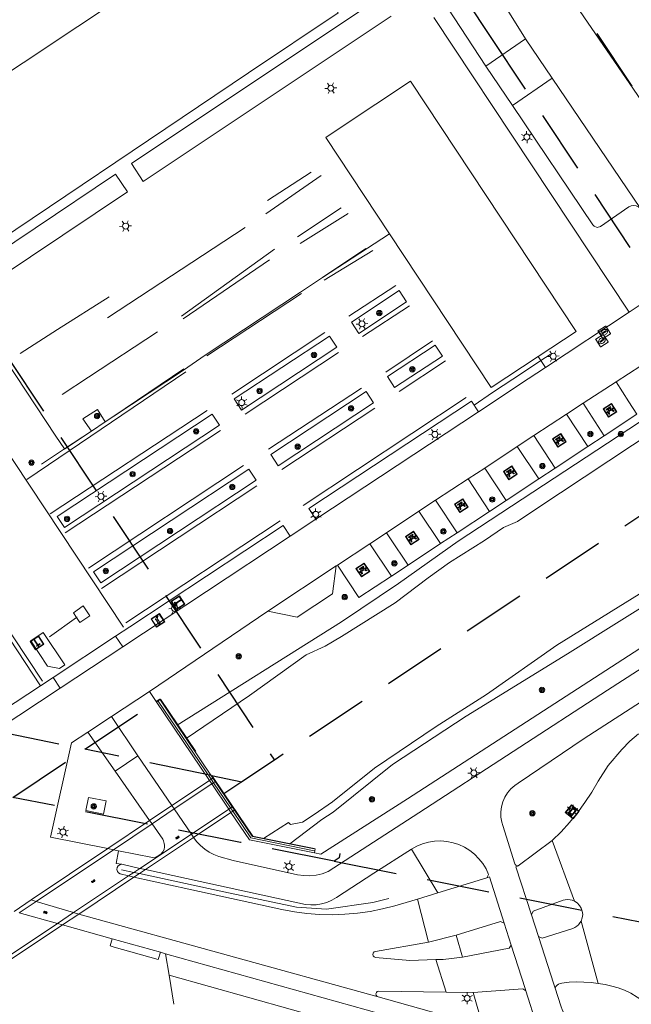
# Model space of a CAD drawing. Header units: metres. Extents: x 89872 to 94585, y 463299 to 469000.
# Tile 253 of 256: x 92396 to 92458, y 464648 to 464747. Entities that reach past the tile are written whole.
import ezdxf

# ---------------------------------------------------------------- set-up
doc = ezdxf.new("R2010")
doc.units = ezdxf.units.M
doc.linetypes.add('HIDDEN', pattern=[9.525, 6.35, -3.175])
doc.layers.get('0').update_dxf_attribs({"linetype": 'CONTINUOUS'})
for name, color, linetype, lineweight in [('B-WE-BV-GELEIDECONSTRUCTIE-G', 251, 'CONTINUOUS', 13), ('B-WE-BV-LEUNING-G', 251, 'CONTINUOUS', 13), ('B-WE-GK-BESCHOEIING_DAMWAND-G', 251, 'CONTINUOUS', 13), ('B-WE-GR-BEPLANTING_CULTUUR-G', 251, 'CONTINUOUS', 13), ('B-WE-GR-BOOM-S', 251, 'CONTINUOUS', 13), ('B-WE-IE-MEUBILAIR_WEGMEUBILAIR_FIETSREK-S', 251, 'CONTINUOUS', 13), ('B-WE-IE-MEUBILAIR_WEGMEUBILAIR_PICKNICKTAFEL-S', 251, 'CONTINUOUS', 13), ('B-WE-IE-MEUBILAIR_WEGMEUBILAIR_SLAGBOOM-S', 251, 'CONTINUOUS', 13), ('B-WE-IE-TERREINAFSCHEIDING-G', 251, 'CONTINUOUS', 13), ('B-WE-IE-TERREINAFSCHEIDING_KUNSTMATIG_HEKWERK-G', 251, 'CONTINUOUS', 13), ('B-WE-KL-ET_LS_OV_LICHTMAST-S', 251, 'CONTINUOUS', 13), ('B-WE-KL-ET_LS_SR_BORD-S', 251, 'CONTINUOUS', 13), ('B-WE-KL-WARMTENET_PUT-S', 251, 'CONTINUOUS', 13), ('B-WE-KW-KUNSTWERK-GV', 251, 'CONTINUOUS', 13), ('B-WE-OG-TOPOGRAFIE_BEBOUWING-GV', 251, 'CONTINUOUS', 13), ('B-WE-OG-TOPOGRAFIE_WATER-GV', 251, 'CONTINUOUS', 13), ('B-WE-RI-HWA_GOOT_LIJNGOOT-G', 251, 'CONTINUOUS', 13), ('B-WE-VH-VERHARDING-GV', 251, 'CONTINUOUS', 13), ('B-WE-VW-PAAL_PRAATPAAL-S', 251, 'CONTINUOUS', 13), ('Percelen', 10, 'HIDDEN', 25), ('S_GBKN_SYMBOOL_GV_GROOT_1', 251, 'CONTINUOUS', 13)]:
    doc.layers.add(name, color=color, linetype=linetype, lineweight=lineweight)

# ---------------------------------------------------------------- blocks, each defined once
blk = doc.blocks.new('Q_LICHTMAST')
for points in [[(-0.26, 0.15), (-0.52, 0.3)], [(0, 0.3), (0, 0.6)], [(0.26, 0.15), (0.52, 0.3)], [(-0.26, -0.15), (-0.52, -0.3)], [(0, -0.3), (0, -0.6)], [(0.26, -0.15), (0.52, -0.3)]]:
    blk.add_lwpolyline(points)
blk.add_circle((0, 0), 0.3)
blk = doc.blocks.new('Q_PRAATPAAL')
blk.add_lwpolyline([(-0.5, 0.5), (0.5, 0.5), (0.5, -0.5), (-0.5, -0.5)], close=True)
for points in [[(-0.442, 0.464), (0.438, 0.464, -0.414214), (0.459, 0.442), (0.459, -0.437, -0.414214), (0.438, -0.459), (-0.442, -0.459, -0.414214), (-0.463, -0.437), (-0.463, 0.442), (-0.463, 0.444), (-0.463, 0.446), (-0.463, 0.448), (-0.462, 0.45), (-0.461, 0.451), (-0.46, 0.453), (-0.459, 0.455), (-0.458, 0.456), (-0.457, 0.457), (-0.456, 0.459), (-0.454, 0.46), (-0.453, 0.461), (-0.451, 0.462), (-0.449, 0.462), (-0.447, 0.463), (-0.446, 0.463), (-0.444, 0.464), (-0.442, 0.464)], [(-0.15, 0.224, 0.426944), (-0.153, 0.165)], [(-0.02, 0.311, 0.07503), (-0.15, 0.224)], [(-0.125, 0.077, 0.511022), (0.026, 0.077)], [(-0.084, 0.1, 0.3284), (-0.001, 0.112)], [(0.213, 0.342, 0.843699), (0.18, 0.394)]]:
    blk.add_lwpolyline(points, format="xyb")
for points in [[(-0.153, 0.165), (-0.084, 0.1)], [(0.026, 0.077), (0.026, -0.373), (-0.125, -0.373), (-0.125, 0.077)], [(0.18, 0.394), (-0.02, 0.311)], [(-0.001, 0.112), (0.213, 0.342)]]:
    blk.add_lwpolyline(points)
blk = doc.blocks.new('Q_STRAATNAAMBORD')
for points in [[(-0.5, 0.5), (0.5, 0.5), (0.5, -0.5), (-0.5, -0.5)], [(-0.369, 0.22), (0.358, 0.22), (0.358, -0.214), (-0.369, -0.214)]]:
    blk.add_lwpolyline(points, close=True)
for points in [[(-0.442, 0.464), (0.438, 0.464, -0.414214), (0.459, 0.442), (0.459, -0.437, -0.414214), (0.438, -0.459), (-0.442, -0.459, -0.414214), (-0.463, -0.437), (-0.463, 0.442), (-0.463, 0.444), (-0.463, 0.446), (-0.463, 0.448), (-0.462, 0.45), (-0.461, 0.451), (-0.46, 0.453), (-0.459, 0.455), (-0.458, 0.456), (-0.457, 0.457), (-0.456, 0.459), (-0.454, 0.46), (-0.453, 0.461), (-0.451, 0.462), (-0.449, 0.462), (-0.447, 0.463), (-0.446, 0.463), (-0.444, 0.464), (-0.442, 0.464)], [(-0.287, 0.16), (0.281, 0.16, -0.414214), (0.303, 0.139), (0.303, -0.134, -0.414214), (0.281, -0.156), (-0.287, -0.156, -0.414214), (-0.308, -0.134), (-0.308, 0.139), (-0.308, 0.14), (-0.308, 0.142), (-0.307, 0.144), (-0.307, 0.146), (-0.306, 0.148), (-0.305, 0.149), (-0.304, 0.151), (-0.303, 0.152), (-0.302, 0.154), (-0.3, 0.155), (-0.299, 0.156), (-0.297, 0.157), (-0.296, 0.158), (-0.294, 0.159), (-0.292, 0.159), (-0.29, 0.16), (-0.288, 0.16), (-0.287, 0.16)]]:
    blk.add_lwpolyline(points, format="xyb")
blk = doc.blocks.new('Q_BOOM')
for radius in [0.27, 0.18, 0.09]:
    blk.add_circle((0, 0), radius)
blk = doc.blocks.new('Q_PICKNICKTAFEL')
blk.add_lwpolyline([(-0.5, 0.5), (0.5, 0.5), (0.5, -0.5), (-0.5, -0.5)], close=True)
blk.add_lwpolyline([(-0.442, 0.464), (0.438, 0.464, -0.414214), (0.459, 0.442), (0.459, -0.437, -0.414214), (0.438, -0.459), (-0.442, -0.459, -0.414214), (-0.463, -0.437), (-0.463, 0.442), (-0.463, 0.444), (-0.463, 0.446), (-0.463, 0.448), (-0.462, 0.45), (-0.461, 0.451), (-0.46, 0.453), (-0.459, 0.455), (-0.458, 0.456), (-0.457, 0.457), (-0.456, 0.459), (-0.454, 0.46), (-0.453, 0.461), (-0.451, 0.462), (-0.449, 0.462), (-0.447, 0.463), (-0.446, 0.463), (-0.444, 0.464), (-0.442, 0.464)], format="xyb")
for points in [[(-0.246, -0.058), (-0.408, -0.058), (-0.408, 0.021)], [(-0.408, 0.021), (-0.214, 0.021)], [(-0.136, 0.213), (-0.267, 0.213), (-0.267, 0.284)], [(-0.267, 0.284), (0.257, 0.284), (0.257, 0.213), (0.127, 0.213)], [(-0.214, 0.021), (-0.136, 0.213)], [(-0.115, 0.021), (-0.035, 0.213)], [(-0.115, 0.021), (0.107, 0.021)], [(0.025, 0.213), (-0.035, 0.213)], [(0.107, 0.021), (0.025, 0.213)], [(0.206, 0.021), (0.127, 0.213)], [(0.206, 0.021), (0.4, 0.021), (0.4, -0.058), (0.239, -0.058)], [(-0.336, -0.28), (-0.246, -0.058)], [(-0.336, -0.28), (-0.24, -0.279)], [(-0.24, -0.279), (-0.148, -0.058)], [(0.141, -0.058), (-0.148, -0.058)], [(0.234, -0.277), (0.141, -0.058)], [(0.234, -0.277), (0.33, -0.277)], [(0.33, -0.277), (0.239, -0.058)]]:
    blk.add_lwpolyline(points)
blk = doc.blocks.new('Q_SLAGBOOM')
blk.add_lwpolyline([(-0.5, 0.5), (0.5, 0.5), (0.5, -0.5), (-0.5, -0.5)], close=True)
blk.add_lwpolyline([(-0.442, 0.464), (0.438, 0.464, -0.414214), (0.459, 0.442), (0.459, -0.437, -0.414214), (0.438, -0.459), (-0.442, -0.459, -0.414214), (-0.463, -0.437), (-0.463, 0.442), (-0.463, 0.444), (-0.463, 0.446), (-0.463, 0.448), (-0.462, 0.45), (-0.461, 0.451), (-0.46, 0.453), (-0.459, 0.455), (-0.458, 0.456), (-0.457, 0.457), (-0.456, 0.459), (-0.454, 0.46), (-0.453, 0.461), (-0.451, 0.462), (-0.449, 0.462), (-0.447, 0.463), (-0.446, 0.463), (-0.444, 0.464), (-0.442, 0.464)], format="xyb")
for points in [[(-0.29, 0.043), (-0.375, 0.043), (-0.375, 0.105)], [(-0.375, 0.105), (-0.29, 0.105)], [(-0.29, 0.105), (-0.29, 0.204)], [(-0.29, 0.204), (-0.226, 0.204), (-0.226, 0.105)], [(-0.226, 0.043), (-0.226, -0.197), (-0.29, -0.197), (-0.29, 0.043)], [(-0.226, 0.105), (0.37, 0.105), (0.37, 0.043), (-0.226, 0.043)]]:
    blk.add_lwpolyline(points)
blk = doc.blocks.new('Q_STADSVERWARMINGSPUT')
for points in [[(-0.44, 0.461), (0.44, 0.461, -0.414214), (0.461, 0.44), (0.461, -0.44, -0.414214), (0.44, -0.461), (-0.44, -0.461, -0.414214), (-0.461, -0.44), (-0.461, 0.44), (-0.461, 0.441), (-0.461, 0.443), (-0.461, 0.445), (-0.46, 0.447), (-0.459, 0.449), (-0.458, 0.45), (-0.457, 0.452), (-0.456, 0.453), (-0.455, 0.455), (-0.454, 0.456), (-0.452, 0.457), (-0.451, 0.458), (-0.449, 0.459), (-0.447, 0.46), (-0.445, 0.46), (-0.444, 0.461), (-0.442, 0.461), (-0.44, 0.461)], [(-0.44, 0.461), (0.44, 0.461, -0.414214), (0.461, 0.44), (0.461, -0.44, -0.414214), (0.44, -0.461), (-0.44, -0.461, -0.414214), (-0.461, -0.44), (-0.461, 0.44), (-0.461, 0.441), (-0.461, 0.443), (-0.461, 0.445), (-0.46, 0.447), (-0.459, 0.449), (-0.458, 0.45), (-0.457, 0.452), (-0.456, 0.453), (-0.455, 0.455), (-0.454, 0.456), (-0.452, 0.457), (-0.451, 0.458), (-0.449, 0.459), (-0.447, 0.46), (-0.445, 0.46), (-0.444, 0.461), (-0.442, 0.461), (-0.44, 0.461)], [(-0.343, 0.102, 0.380426), (-0.274, -0.183)], [(-0.006, 0.264, 0.240218), (-0.343, 0.102)], [(-0.192, 0.042, 0.853344), (-0.192, -0.035)], [(0.187, 0.042, -0.849746), (0.187, -0.035), (-0.192, -0.035, -0.853344), (-0.192, 0.042), (0.187, 0.042)], [(0.333, 0.108, 0.240191), (-0.006, 0.264)], [(0.187, -0.035, 0.849746), (0.187, 0.042)], [(0.269, -0.178, 0.380426), (0.333, 0.108)], [(-0.274, -0.183, 0.148452), (0.014, -0.26)], [(0.014, -0.26, 0.131742), (0.269, -0.178)]]:
    blk.add_lwpolyline(points, format="xyb")
blk.add_lwpolyline([(-0.006, 0.264, 0.240218), (-0.343, 0.102, 0.380426), (-0.274, -0.183, 0.148452), (0.014, -0.26, 0.131742), (0.269, -0.178, 0.380426), (0.333, 0.108, 0.240191)], format="xyb", close=True)
for points in [[(-0.192, 0.042), (0.187, 0.042)], [(0.187, -0.035), (-0.192, -0.035)]]:
    blk.add_lwpolyline(points)
blk = doc.blocks.new('S_GBKN_SYMBOOL_GV_GROOT')
for points in [[(-0.1875, 0.03125), (-0.09375, 0.09375)], [(-0.1875, -0.0625), (0.0625, 0.09375)], [(-0.1875, 0.09375), (0.125, -0.09375)], [(-0.1875, 0), (-0.03125, -0.09375)], [(-0.125, -0.09375), (0.1875, 0.09375)], [(-0.0625, 0.09375), (0.1875, -0.0625)], [(0.03125, -0.09375), (0.1875, 0)], [(0.09375, 0.09375), (0.1875, 0.03125)]]:
    blk.add_lwpolyline(points)

msp = doc.modelspace()

# ---------------------------------------------------------------- linework, layer by layer
at = {"layer": 'B-WE-BV-GELEIDECONSTRUCTIE-G'}
msp.add_line((92423.204, 464666.256), (92420.686, 464664.652), dxfattribs=at)
at = {"layer": 'B-WE-BV-LEUNING-G'}
for p, q in [((92410.12, 464678.453), (92415.419, 464670.617)), ((92415.419, 464670.617), (92415.419, 464670.617)), ((92415.419, 464670.617), (92415.655, 464670.267)), ((92415.655, 464670.267), (92417.369, 464667.733)), ((92417.369, 464667.733), (92417.599, 464667.393)), ((92417.599, 464667.393), (92417.599, 464667.393)), ((92406.412, 464661.529), (92407.663, 464661.259)), ((92407.663, 464661.259), (92408.217, 464661.139))]:
    msp.add_line(p, q, dxfattribs=at)
for points in [[(92417.599, 464667.393), (92419.411, 464664.714), (92425.771, 464663.432)], [(92408.217, 464661.139), (92416.715, 464659.304), (92424.008, 464657.75), (92427.016, 464657.557), (92431.694, 464658.232), (92433.279, 464658.638)]]:
    msp.add_lwpolyline(points, dxfattribs=at)
at = {"layer": 'B-WE-GK-BESCHOEIING_DAMWAND-G'}
msp.add_lwpolyline([(92425.778, 464667.087), (92424.61, 464666.287), (92423.391, 464666.053), (92423.204, 464666.256)], dxfattribs=at)
at = {"layer": 'B-WE-GR-BEPLANTING_CULTUUR-G'}
for p, q in [((92425.947, 464696.724), (92442.293, 464707.527)), ((92406.549, 464683.903), (92423.372, 464695.022)), ((92405.828, 464684.985), (92406.549, 464683.903))]:
    msp.add_line(p, q, dxfattribs=at)
for points in [[(92435.056, 464718.578), (92434.318, 464719.696), (92429.535, 464716.517)], [(92429.535, 464716.517), (92430.276, 464715.401), (92435.056, 464718.578)], [(92428.056, 464714.012), (92427.319, 464715.131), (92417.736, 464708.818)], [(92417.736, 464708.818), (92418.473, 464707.699), (92428.056, 464714.012)], [(92438.677, 464713.101), (92437.938, 464714.219), (92433.14, 464711.081)], [(92433.14, 464711.081), (92433.874, 464709.96), (92438.677, 464713.101)], [(92431.76, 464708.437), (92431.021, 464709.554), (92421.44, 464703.22)], [(92442.293, 464707.527), (92441.584, 464708.601), (92425.235, 464697.803), (92425.947, 464696.724)], [(92421.44, 464703.22), (92422.179, 464702.102), (92431.76, 464708.437)], [(92416.28, 464706.18), (92415.542, 464707.298), (92399.949, 464697.012)], [(92399.949, 464697.012), (92400.687, 464695.894), (92416.28, 464706.18)], [(92419.942, 464700.65), (92419.203, 464701.768), (92403.615, 464691.461)], [(92403.615, 464691.461), (92404.353, 464690.343), (92419.942, 464700.65)], [(92423.372, 464695.022), (92422.659, 464696.102), (92407.265, 464685.934), (92405.828, 464684.985)]]:
    msp.add_lwpolyline(points, dxfattribs=at)
at = {"layer": 'B-WE-IE-MEUBILAIR_WEGMEUBILAIR_FIETSREK-S'}
for p, q in [((92421.093, 464728.729), (92425.478, 464731.605)), ((92420.941, 464727.391), (92426.473, 464731.271)), ((92424.097, 464725.082), (92428.509, 464728.011)), ((92424.369, 464724.431), (92429.21, 464727.453)), ((92418.838, 464726.025), (92405.013, 464716.963)), ((92421.81, 464723.847), (92412.439, 464717.12)), ((92426.608, 464721.011), (92430.981, 464723.928)), ((92426.802, 464720.733), (92431.672, 464723.717)), ((92412.631, 464716.86), (92421.307, 464722.797)), ((92429.275, 464717.11), (92433.975, 464720.191)), ((92405.166, 464719.07), (92399.987, 464715.772)), ((92415.004, 464713.134), (92424.498, 464719.411)), ((92430.63, 464715.073), (92435.362, 464718.154)), ((92399.987, 464715.772), (92396.24, 464713.386)), ((92410.023, 464715.562), (92403.099, 464711.005)), ((92426.855, 464715.472), (92417.506, 464709.298)), ((92432.987, 464711.494), (92437.665, 464714.662)), ((92428.234, 464713.493), (92418.858, 464707.281)), ((92434.331, 464709.57), (92438.999, 464712.641)), ((92405.65, 464707.098), (92412.682, 464711.831)), ((92412.887, 464711.527), (92396.917, 464700.725)), ((92403.099, 464711.005), (92400.444, 464709.258)), ((92421.192, 464703.761), (92430.547, 464709.907)), ((92441.06, 464708.957), (92424.686, 464698.118)), ((92415.02, 464707.666), (92399.249, 464697.268)), ((92422.532, 464701.74), (92431.87, 464707.895)), ((92404.785, 464706.516), (92405.65, 464707.098)), ((92400.761, 464695.365), (92416.371, 464705.656)), ((92400.682, 464703.786), (92403.39, 464705.585)), ((92398.368, 464702.248), (92400.682, 464703.786)), ((92403.103, 464691.826), (92418.686, 464702.139)), ((92404.421, 464689.785), (92420.014, 464700.088)), ((92406.861, 464686.32), (92422.36, 464696.577))]:
    msp.add_line(p, q, dxfattribs=at)
at = {"layer": 'B-WE-IE-TERREINAFSCHEIDING-G'}
for p, q in [((92454.943, 464705.118), (92452.813, 464708.382)), ((92453.283, 464704.039), (92451.136, 464707.288)), ((92450.011, 464701.86), (92447.871, 464705.137)), ((92454.943, 464705.118), (92453.283, 464704.039)), ((92448.349, 464700.778), (92446.189, 464704.024)), ((92453.283, 464704.039), (92450.011, 464701.86)), ((92445.079, 464698.607), (92442.926, 464701.873)), ((92450.011, 464701.86), (92448.349, 464700.778)), ((92443.41, 464697.511), (92441.252, 464700.774)), ((92448.349, 464700.778), (92445.079, 464698.607)), ((92440.141, 464695.356), (92437.984, 464698.633)), ((92445.079, 464698.607), (92443.41, 464697.511)), ((92438.472, 464694.285), (92436.316, 464697.529)), ((92443.41, 464697.511), (92440.141, 464695.356)), ((92440.141, 464695.356), (92438.472, 464694.285)), ((92433.56, 464691), (92431.384, 464694.267)), ((92438.472, 464694.285), (92435.217, 464692.113)), ((92435.217, 464692.113), (92433.56, 464691))]:
    msp.add_line(p, q, dxfattribs=at)
for points in [[(92456.15, 464710.527), (92457.426, 464708.527), (92458.23, 464707.266), (92454.943, 464705.118)], [(92435.217, 464692.113), (92433.382, 464694.863), (92433.055, 464695.353)], [(92433.56, 464691), (92430.277, 464688.856), (92428.116, 464692.113)]]:
    msp.add_lwpolyline(points, dxfattribs=at)
at = {"layer": 'B-WE-IE-TERREINAFSCHEIDING_KUNSTMATIG_HEKWERK-G'}
for p, q in [((92448.575, 464712.664), (92449.488, 464713.269)), ((92401.908, 464686.849), (92399.165, 464684.921)), ((92401.952, 464686.88), (92401.908, 464686.849))]:
    msp.add_line(p, q, dxfattribs=at)
msp.add_lwpolyline([(92441.864, 464708.177), (92443.696, 464709.443), (92446.821, 464711.5), (92448.575, 464712.664)], dxfattribs=at)
at = {"layer": 'B-WE-KW-KUNSTWERK-GV'}
for p, q in [((92409.919, 464678.408), (92415.249, 464670.503)), ((92412.92, 464674.712), (92412.02, 464676.05)), ((92415.592, 464670.734), (92412.92, 464674.712)), ((92415.249, 464670.503), (92411.476, 464667.972)), ((92411.712, 464667.628), (92415.485, 464670.153)), ((92415.419, 464670.617), (92415.249, 464670.503)), ((92415.592, 464670.734), (92415.419, 464670.617)), ((92415.485, 464670.153), (92415.655, 464670.267)), ((92415.828, 464670.383), (92415.592, 464670.734)), ((92415.655, 464670.267), (92415.828, 464670.383)), ((92417.542, 464667.848), (92415.828, 464670.383)), ((92411.476, 464667.972), (92409.247, 464666.477)), ((92409.485, 464666.137), (92411.712, 464667.628)), ((92417.195, 464667.616), (92413.439, 464665.111)), ((92413.67, 464664.774), (92417.424, 464667.276)), ((92417.369, 464667.733), (92417.195, 464667.616)), ((92417.542, 464667.848), (92417.369, 464667.733)), ((92417.424, 464667.276), (92417.599, 464667.393)), ((92417.424, 464667.276), (92419.27, 464664.538)), ((92417.772, 464667.508), (92417.542, 464667.848)), ((92417.599, 464667.393), (92417.772, 464667.508)), ((92419.538, 464664.88), (92417.772, 464667.508)), ((92409.247, 464666.477), (92405.036, 464663.652)), ((92405.603, 464663.538), (92409.485, 464666.137)), ((92413.439, 464665.111), (92408.269, 464661.663)), ((92408.819, 464661.541), (92413.67, 464664.774)), ((92419.27, 464664.538), (92425.8, 464663.222)), ((92420.686, 464664.652), (92419.538, 464664.88)), ((92423.347, 464664.125), (92420.686, 464664.652)), ((92405.036, 464663.652), (92397.334, 464658.485)), ((92397.834, 464658.337), (92405.603, 464663.538)), ((92407.663, 464661.259), (92407.13, 464660.904)), ((92408.269, 464661.663), (92407.663, 464661.259)), ((92407.672, 464660.776), (92408.217, 464661.139)), ((92408.217, 464661.139), (92408.819, 464661.541)), ((92407.13, 464660.904), (92401.61, 464657.222)), ((92402.115, 464657.073), (92407.672, 464660.776)), ((92397.334, 464658.485), (92395.622, 464657.336)), ((92396.129, 464657.195), (92397.834, 464658.337)), ((92401.61, 464657.222), (92399.972, 464656.129)), ((92400.485, 464655.987), (92402.115, 464657.073)), ((92399.972, 464656.129), (92392.574, 464651.195)), ((92392.796, 464650.862), (92400.485, 464655.987))]:
    msp.add_line(p, q, dxfattribs=at)
for points in [[(92412.02, 464676.05), (92410.275, 464678.648), (92409.919, 464678.408)], [(92425.8, 464663.222), (92425.895, 464663.62), (92423.347, 464664.125)]]:
    msp.add_lwpolyline(points, dxfattribs=at)
at = {"layer": 'B-WE-OG-TOPOGRAFIE_BEBOUWING-GV'}
for points in [[(92389.112, 464721.342), (92419.19, 464741.559), (92428.204, 464747.578), (92398.972, 464791.331)], [(92399.591, 464761.81), (92369.988, 464747.053), (92380.105, 464731.696), (92407.536, 464749.899)], [(92448.293, 464713.07), (92452.113, 464715.601), (92435.46, 464740.736), (92431.984, 464738.433), (92429.894, 464737.048), (92426.946, 464735.078), (92433.359, 464725.393)], [(92433.359, 464725.393), (92443.586, 464709.949), (92448.293, 464713.07)]]:
    msp.add_lwpolyline(points, dxfattribs=at)
at = {"layer": 'B-WE-OG-TOPOGRAFIE_WATER-GV'}
for points in [[(92482.13, 464709.76), (92480.282, 464706.184), (92479.558, 464704.018), (92477.581, 464701.477), (92467.554, 464695.15), (92460.823, 464690.68), (92450.189, 464684.086), (92443.105, 464679.12), (92438.051, 464675.896), (92431.832, 464671.732), (92427.636, 464668.36), (92425.778, 464667.087)], [(92461.687, 464708.589), (92440.248, 464694.512), (92434.273, 464690.268), (92428.542, 464686.427), (92412.02, 464676.05)], [(92423.347, 464664.125), (92426.551, 464666.575), (92427.686, 464667.311), (92433.651, 464672.08), (92441.057, 464676.964), (92451.245, 464683.197), (92461.624, 464689.711), (92468.234, 464694.343), (92476.856, 464699.801), (92482.182, 464703.589), (92484.9, 464707.991)], [(92412.92, 464674.712), (92419.269, 464679.014), (92424.974, 464683.111), (92426.905, 464683.978), (92428.539, 464684.94), (92433.918, 464688.338), (92437.231, 464690.856), (92439.393, 464692.369), (92442.907, 464694.589), (92444.826, 464695.887), (92446.23, 464696.501), (92448.177, 464697.812), (92460.165, 464705.734), (92461.342, 464706.525)]]:
    msp.add_lwpolyline(points, dxfattribs=at)
at = {"layer": 'B-WE-RI-HWA_GOOT_LIJNGOOT-G'}
for p, q in [((92406.613, 464685.88), (92389.181, 464712.195)), ((92398.464, 464680.467), (92381.005, 464706.746))]:
    msp.add_line(p, q, dxfattribs=at)
at = {"layer": 'B-WE-VH-VERHARDING-GV'}
for p, q in [((92443.05, 464742.241), (92439.224, 464748.07)), ((92437.815, 464747.124), (92457.446, 464717.542)), ((92443.05, 464742.241), (92447.034, 464744.985)), ((92447.034, 464744.985), (92449.704, 464741.015)), ((92445.723, 464738.272), (92443.05, 464742.241)), ((92445.723, 464738.272), (92449.704, 464741.015)), ((92449.704, 464741.015), (92458.588, 464727.931)), ((92390.766, 464718.726), (92407.018, 464729.602)), ((92426.608, 464721.011), (92433.359, 464725.393)), ((92449.033, 464711.982), (92457.446, 464717.542)), ((92466.01, 464716.984), (92456.15, 464710.527)), ((92448.293, 464713.07), (92448.575, 464712.664)), ((92448.575, 464712.664), (92449.033, 464711.982)), ((92456.15, 464710.527), (92452.813, 464708.382)), ((92452.813, 464708.382), (92451.136, 464707.288)), ((92405.655, 464707.09), (92404.785, 464706.516)), ((92451.136, 464707.288), (92447.871, 464705.137)), ((92403.39, 464705.585), (92404.785, 464706.516)), ((92447.871, 464705.137), (92446.189, 464704.024)), ((92446.189, 464704.024), (92442.926, 464701.873)), ((92442.926, 464701.873), (92441.252, 464700.774)), ((92441.252, 464700.774), (92437.984, 464698.633)), ((92437.984, 464698.633), (92436.316, 464697.529)), ((92423.372, 464695.022), (92425.947, 464696.724)), ((92436.316, 464697.529), (92433.055, 464695.353)), ((92433.055, 464695.353), (92431.384, 464694.267)), ((92431.384, 464694.267), (92428.116, 464692.113)), ((92421.118, 464687.501), (92428.008, 464692.035)), ((92428.116, 464692.113), (92428.008, 464692.035)), ((92401.579, 464687.339), (92401.908, 464686.849)), ((92401.908, 464686.849), (92402.24, 464686.354)), ((92421.118, 464687.501), (92409.231, 464679.443)), ((92399.535, 464680.829), (92405.828, 464684.985)), ((92397.3, 464684.516), (92398.983, 464681.981)), ((92406.549, 464683.903), (92400.238, 464679.765)), ((92399.535, 464680.829), (92398.277, 464679.998)), ((92400.238, 464679.765), (92399.535, 464680.829)), ((92385.1, 464669.742), (92400.238, 464679.765)), ((92405.402, 464676.912), (92409.231, 464679.443)), ((92409.231, 464679.443), (92409.919, 464678.408)), ((92403.023, 464675.34), (92405.402, 464676.912)), ((92408.046, 464672.971), (92405.402, 464676.912)), ((92405.782, 464671.437), (92403.023, 464675.34)), ((92408.046, 464672.971), (92405.782, 464671.437)), ((92411.476, 464667.972), (92408.046, 464672.971)), ((92409.247, 464666.477), (92405.782, 464671.437)), ((92415.249, 464670.503), (92415.485, 464670.153)), ((92415.485, 464670.153), (92417.195, 464667.616)), ((92411.712, 464667.628), (92411.476, 464667.972)), ((92413.439, 464665.111), (92411.712, 464667.628)), ((92417.195, 464667.616), (92417.424, 464667.276)), ((92409.485, 464666.137), (92409.247, 464666.477)), ((92413.67, 464664.774), (92413.439, 464665.111)), ((92405.036, 464663.652), (92399.268, 464664.809)), ((92449.697, 464664.444), (92446.301, 464661.922)), ((92449.697, 464664.444), (92451.945, 464658.368)), ((92405.036, 464663.652), (92405.603, 464663.538)), ((92405.603, 464663.538), (92406.131, 464663.432)), ((92435.56, 464663.599), (92438.223, 464659.207)), ((92406.441, 464662.068), (92408.269, 464661.663)), ((92408.269, 464661.663), (92408.819, 464661.541)), ((92446.059, 464661.828), (92446.301, 464661.922)), ((92447.614, 464657.006), (92446.059, 464661.828)), ((92407.672, 464660.776), (92407.13, 464660.904)), ((92438.223, 464659.207), (92443.132, 464660.694)), ((92443.132, 464660.694), (92443.4, 464660.798)), ((92443.4, 464660.798), (92444.866, 464656.147)), ((92438.223, 464659.207), (92436.155, 464658.581)), ((92397.834, 464658.337), (92397.334, 464658.485)), ((92401.61, 464657.222), (92397.834, 464658.337)), ((92437.277, 464654.26), (92436.155, 464658.581)), ((92396.129, 464657.195), (92399.972, 464656.129)), ((92402.115, 464657.073), (92401.61, 464657.222)), ((92432.204, 464648.755), (92402.115, 464657.073)), ((92448.329, 464654.832), (92447.614, 464657.006)), ((92452.618, 464656.373), (92454.341, 464650.083)), ((92399.972, 464656.129), (92400.485, 464655.987)), ((92400.485, 464655.987), (92405.482, 464654.6)), ((92444.866, 464656.147), (92445.577, 464653.952)), ((92405.482, 464654.6), (92410.324, 464653.231)), ((92437.277, 464654.26), (92440.07, 464654.941)), ((92440.07, 464654.941), (92440.697, 464652.756)), ((92449.878, 464650.019), (92448.329, 464654.832)), ((92410.324, 464653.231), (92410.843, 464653.087)), ((92445.577, 464653.952), (92446.992, 464649.58)), ((92411.204, 464650.946), (92410.843, 464653.087)), ((92439.04, 464649.243), (92437.996, 464652.499)), ((92411.204, 464650.946), (92411.682, 464648.007)), ((92446.992, 464649.58), (92447.068, 464649.344)), ((92450.004, 464649.629), (92449.878, 464650.019)), ((92442.723, 464645.821), (92432.204, 464648.755)), ((92439.04, 464649.243), (92441.763, 464649.208)), ((92441.763, 464649.208), (92442.723, 464645.821))]:
    msp.add_line(p, q, dxfattribs=at)
for points in [[(92396.987, 464831.208), (92450.977, 464750), (92463.245, 464732.129)], [(92432.932, 464766.504), (92443.909, 464750), (92447.034, 464744.985)], [(92432.293, 464749.071), (92407.417, 464732.445), (92408.612, 464730.663), (92433.51, 464747.242)], [(92458.588, 464727.931), (92458.397, 464728.107), (92458.163, 464728.218), (92457.907, 464728.256), (92457.651, 464728.218), (92457.417, 464728.105), (92454.569, 464726.128), (92454.234, 464726.045), (92453.913, 464726.17), (92453.794, 464726.298), (92445.723, 464738.272)], [(92407.018, 464729.602), (92405.827, 464731.379), (92389.627, 464720.527)], [(92457.446, 464717.542), (92459.549, 464718.932), (92460.461, 464719.759), (92461.098, 464720.812), (92461.407, 464722.004), (92461.363, 464723.234), (92460.969, 464724.4)], [(92405.655, 464707.09), (92412.638, 464711.699), (92414.835, 464713.205), (92424.398, 464719.533), (92426.608, 464721.011)], [(92400.682, 464703.786), (92399.831, 464705.068), (92390.766, 464718.726)], [(92442.293, 464707.527), (92447.278, 464710.822), (92449.033, 464711.982)], [(92404.785, 464706.516), (92404.001, 464707.766), (92402.529, 464706.826), (92403.39, 464705.585)], [(92403.39, 464705.585), (92400.686, 464703.78), (92400.682, 464703.786)], [(92425.8, 464663.222), (92426.468, 464663.089), (92435.177, 464668.662), (92480.734, 464698.103)], [(92481.578, 464696.487), (92455.255, 464679.546), (92436.311, 464667.242), (92427.186, 464661.349), (92426.597, 464661.129), (92425.985, 464660.985), (92425.359, 464660.918), (92424.73, 464660.93), (92424.108, 464661.021), (92417.634, 464662.444), (92416.213, 464662.837), (92415.71, 464663.038), (92415.231, 464663.292), (92414.782, 464663.597), (92414.369, 464663.948), (92413.997, 464664.342), (92413.67, 464664.774)], [(92398.277, 464679.998), (92388.292, 464695.117), (92384.553, 464692.575)], [(92398.277, 464679.998), (92394.473, 464677.486), (92384.553, 464692.575)], [(92428.008, 464692.035), (92427.613, 464689.252), (92424.068, 464686.904), (92421.118, 464687.501)], [(92446.301, 464661.922), (92446.216, 464661.918), (92446.133, 464661.939), (92446.06, 464661.983), (92446.002, 464662.045), (92445.964, 464662.122), (92444.752, 464665.965), (92444.646, 464666.302), (92444.553, 464666.809), (92444.536, 464667.324), (92444.596, 464667.836), (92444.73, 464668.333), (92444.937, 464668.806), (92445.211, 464669.242), (92445.546, 464669.634), (92445.936, 464669.971), (92446.271, 464670.22), (92452.905, 464674.71), (92472.543, 464687.362), (92477.426, 464690.37)], [(92402.24, 464686.354), (92403.252, 464687.016), (92402.576, 464688.016), (92401.579, 464687.339)], [(92398.983, 464681.981), (92400.19, 464681.739), (92400.711, 464682.097), (92398.539, 464685.349), (92397.3, 464684.516)], [(92399.268, 464664.809), (92401.382, 464674.256), (92403.023, 464675.34)], [(92458.383, 464675.177), (92457.519, 464674.425), (92456.707, 464673.617), (92455.317, 464671.984), (92454.317, 464670.414), (92453.685, 464669.32), (92452.994, 464668.262), (92452.248, 464667.242), (92451.448, 464666.264), (92450.597, 464665.331), (92449.697, 464664.444)], [(92402.836, 464667.477), (92404.6, 464667.116), (92404.863, 464668.429), (92403.108, 464668.783), (92402.836, 464667.477)], [(92406.131, 464663.432), (92409.549, 464662.746), (92409.844, 464662.796), (92410.12, 464662.911), (92410.363, 464663.085), (92410.562, 464663.309), (92410.705, 464663.571), (92410.745, 464663.838), (92410.737, 464663.992), (92410.715, 464664.145), (92410.68, 464664.295), (92410.631, 464664.441), (92410.57, 464664.583), (92409.485, 464666.137)], [(92435.56, 464663.599), (92436.104, 464663.899), (92436.679, 464664.134), (92437.278, 464664.299), (92437.892, 464664.394), (92438.513, 464664.416), (92439.132, 464664.364), (92439.741, 464664.241), (92440.331, 464664.048), (92440.895, 464663.786), (92441.424, 464663.46), (92441.911, 464663.075), (92442.35, 464662.635), (92442.734, 464662.147), (92443.059, 464661.617), (92443.319, 464661.053), (92443.132, 464660.694)], [(92406.131, 464663.432), (92405.875, 464662.157), (92406.441, 464662.068)], [(92408.819, 464661.541), (92414.337, 464660.334), (92424.91, 464658.023), (92425.452, 464657.984), (92425.995, 464658.009), (92426.53, 464658.098), (92427.052, 464658.249), (92427.553, 464658.46), (92428.025, 464658.729), (92431.784, 464661.173), (92435.56, 464663.599)], [(92407.13, 464660.904), (92406.299, 464661.099), (92406.128, 464661.197), (92406.009, 464661.353), (92405.96, 464661.544), (92405.988, 464661.739), (92406.09, 464661.907), (92406.249, 464662.023), (92406.441, 464662.068)], [(92436.155, 464658.581), (92433.903, 464657.899), (92432.667, 464657.587), (92431.415, 464657.341), (92430.153, 464657.162), (92428.882, 464657.052), (92427.608, 464657.009), (92426.333, 464657.035), (92425.061, 464657.129), (92423.796, 464657.291), (92422.542, 464657.521), (92413.201, 464659.566), (92407.672, 464660.776)], [(92447.614, 464657.006), (92447.793, 464657.355), (92450.797, 464658.451), (92451.026, 464658.508), (92451.261, 464658.528), (92451.497, 464658.511), (92451.726, 464658.457), (92451.945, 464658.368)], [(92451.945, 464658.368), (92452.224, 464658.186), (92452.456, 464657.948), (92452.629, 464657.663), (92452.736, 464657.348), (92452.77, 464657.017), (92452.73, 464656.686), (92452.618, 464656.373)], [(92444.866, 464656.147), (92444.517, 464656.324), (92440.07, 464654.941)], [(92452.618, 464656.373), (92452.501, 464656.175), (92452.355, 464655.996), (92452.184, 464655.843), (92451.991, 464655.717), (92451.781, 464655.622), (92448.702, 464654.65), (92448.329, 464654.832)], [(92405.695, 464653.751), (92405.278, 464653.887), (92405.482, 464654.6)], [(92437.996, 464652.499), (92435.414, 464652.421), (92431.932, 464652.701), (92431.807, 464652.766), (92431.722, 464652.877), (92431.692, 464653.015), (92431.725, 464653.152), (92431.813, 464653.262), (92431.939, 464653.324), (92437.277, 464654.26)], [(92410.324, 464653.231), (92410.11, 464652.509), (92405.695, 464653.751)], [(92440.697, 464652.756), (92445.383, 464653.632), (92445.577, 464653.952)], [(92410.843, 464653.087), (92423.813, 464649.454), (92464.139, 464638.204), (92465.114, 464638.044), (92466.309, 464637.898), (92467.509, 464637.813), (92468.713, 464637.79), (92469.916, 464637.827), (92471.115, 464637.926), (92471.38, 464637.968)], [(92440.697, 464652.756), (92438.763, 464652.522), (92437.996, 464652.499)], [(92463.576, 464636.251), (92423.361, 464647.533), (92411.204, 464650.946)], [(92450.004, 464649.629), (92450.087, 464649.787), (92450.202, 464649.922), (92450.343, 464650.03), (92450.505, 464650.104), (92450.679, 464650.141), (92451.41, 464650.223), (92452.145, 464650.258), (92452.88, 464650.246), (92453.613, 464650.188), (92454.341, 464650.083)], [(92432.204, 464648.755), (92432.09, 464648.82), (92432.016, 464648.929), (92431.996, 464649.058), (92432.033, 464649.184), (92432.122, 464649.281), (92432.243, 464649.33), (92439.04, 464649.243)], [(92447.068, 464649.344), (92446.772, 464649.547), (92441.763, 464649.208)], [(92442.723, 464645.821), (92446.974, 464644.616), (92447.239, 464644.584), (92447.503, 464644.623), (92447.747, 464644.73), (92447.954, 464644.897), (92448.109, 464645.114), (92448.202, 464645.363), (92448.226, 464645.629), (92448.179, 464645.891), (92447.068, 464649.344)], [(92470.789, 464641.117), (92470.696, 464640.972), (92470.556, 464640.872), (92470.388, 464640.831), (92467.361, 464640.83), (92466.233, 464640.908), (92465.112, 464641.059), (92464.004, 464641.283), (92462.912, 464641.578), (92461.842, 464641.945), (92452.809, 464645.374), (92452.367, 464645.59), (92451.956, 464645.86), (92451.581, 464646.179), (92451.25, 464646.542), (92450.966, 464646.944), (92450.735, 464647.378), (92450.56, 464647.838), (92450.004, 464649.629)], [(92454.341, 464650.083), (92455.017, 464649.983), (92455.685, 464649.838), (92456.341, 464649.647), (92456.983, 464649.413), (92457.607, 464649.135), (92460.142, 464647.527), (92461.821, 464646.603), (92463.585, 464645.885), (92464.451, 464645.693), (92465.3, 464645.434), (92466.125, 464645.11), (92466.923, 464644.723), (92467.689, 464644.274), (92468.417, 464643.768), (92469.103, 464643.206), (92469.744, 464642.592), (92470.695, 464641.601), (92470.789, 464641.456), (92470.822, 464641.287), (92470.789, 464641.117)]]:
    msp.add_lwpolyline(points, dxfattribs=at)
at = {"layer": 'Percelen'}
for p, q in [((92470.22, 464704.86), (92421.793, 464672.543)), ((92291.275, 464696.618), (92402.747, 464673.618)), ((92395.508, 464668.792), (92402.747, 464673.618)), ((92415.473, 464670.992), (92402.747, 464673.618)), ((92421.793, 464672.543), (92418.525, 464670.362)), ((92415.473, 464670.992), (92416.712, 464669.152)), ((92415.473, 464670.992), (92418.525, 464670.362)), ((92418.525, 464670.362), (92416.712, 464669.152))]:
    msp.add_line(p, q, dxfattribs=at)
for points in [[(92380.545, 464839.883), (92399.411, 464811.536), (92419.983, 464780.524), (92443.487, 464745.212), (92470.22, 464704.86)], [(92463.271, 464731.918), (92463.022, 464732.291), (92397.18, 464831.163)], [(92324.679, 464818.741), (92350.97, 464779.24), (92371.54, 464748.23), (92395.07, 464712.88), (92421.793, 464672.543)], [(92402.747, 464673.618), (92409.95, 464678.42), (92410.3, 464678.67), (92415.473, 464670.992)], [(92427.783, 464662.396), (92478.798, 464652.286), (92508.563, 464671.51)], [(92416.712, 464669.152), (92419.57, 464664.91), (92428.37, 464663.15), (92428.3, 464662.73), (92427.783, 464662.396)], [(92427.783, 464662.396), (92418.384, 464664.259), (92395.508, 464668.792)]]:
    msp.add_lwpolyline(points, dxfattribs=at)

# ---------------------------------------------------------------- block references
at = {"layer": 'B-WE-GR-BOOM-S'}
for p, rotation in [((92432.334, 464717.441), 33.60977485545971), ((92425.768, 464713.235), 33.37572283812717), ((92435.651, 464711.786), 33.18333250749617), ((92420.294, 464709.622), 33.37572283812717), ((92429.499, 464707.86), 33.46869448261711), ((92403.965, 464707.09), 122.0959368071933), ((92413.922, 464705.55), 33.4110387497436), ((92453.549, 464705.292), 33.02386755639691), ((92456.604, 464705.276), 33.28918763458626), ((92424.128, 464704.022), 33.47285567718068), ((92397.375, 464702.415), 123.5769974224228), ((92448.728, 464702.07), 33.06504745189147), ((92407.53, 464701.256), 33.4110387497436), ((92417.547, 464699.973), 33.47322591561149), ((92443.678, 464698.711), 33.29213129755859), ((92400.948, 464696.766), 33.41103874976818), ((92411.301, 464695.542), 33.47153494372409), ((92438.771, 464695.503), 32.68835502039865), ((92404.844, 464691.531), 33.47322591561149), ((92433.844, 464692.291), 33.88909333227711), ((92428.852, 464688.907), 123.5640357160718), ((92418.197, 464682.963), 34.13269370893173), ((92448.681, 464679.586), 31.45821952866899), ((92403.626, 464667.888), 168.4342009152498), ((92431.588, 464668.602), 38.64223322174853), ((92447.715, 464667.197), 83.31613589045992)]:
    msp.add_blockref('Q_BOOM', p, dxfattribs=dict(at, rotation=rotation))
at = {"layer": 'B-WE-IE-MEUBILAIR_WEGMEUBILAIR_PICKNICKTAFEL-S'}
for p, rotation in [((92455.517, 464707.667), 33.16395027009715), ((92450.418, 464704.65), 33.37711220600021), ((92445.497, 464701.386), 33.39324299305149), ((92440.577, 464698.097), 33.2304420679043), ((92435.645, 464694.84), 33.7143883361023), ((92430.677, 464691.634), 33.38962472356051)]:
    msp.add_blockref('Q_PICKNICKTAFEL', p, dxfattribs=dict(at, rotation=rotation))
at = {"layer": 'B-WE-IE-MEUBILAIR_WEGMEUBILAIR_SLAGBOOM-S'}
for p, rotation in [((92412.091, 464688.342), 33.46232613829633), ((92397.93, 464684.321), 123.5803956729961)]:
    msp.add_blockref('Q_SLAGBOOM', p, dxfattribs=dict(at, rotation=rotation))
at = {"layer": 'B-WE-KL-ET_LS_OV_LICHTMAST-S'}
for p, rotation in [((92427.456, 464740.024), 33.81146221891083), ((92447.157, 464735.115), 123.9816941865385), ((92406.829, 464726.172), 33.81146221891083), ((92430.59, 464716.352), 33.60977485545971), ((92449.812, 464713.096), 33.45999687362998), ((92418.5, 464708.442), 123.3698501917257), ((92437.917, 464705.251), 33.46054175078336), ((92404.355, 464699.02), 33.41103874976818), ((92425.947, 464697.221), 123.4196324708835), ((92411.76, 464687.774), 33.46232613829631), ((92441.831, 464671.248), 33.00345156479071), ((92451.714, 464667.447), 50.71697422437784), ((92400.532, 464665.308), 168.6575966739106), ((92423.251, 464661.852), 167.6033871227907), ((92441.159, 464648.614), 179.2635909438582)]:
    msp.add_blockref('Q_LICHTMAST', p, dxfattribs=dict(at, rotation=rotation))
at = {"layer": 'B-WE-KL-ET_LS_SR_BORD-S', "rotation": 50.71697422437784}
msp.add_blockref('Q_STRAATNAAMBORD', (92451.729, 464667.334), dxfattribs=at)
at = {"layer": 'B-WE-KL-WARMTENET_PUT-S'}
for p, rotation in [((92454.94, 464715.51), 33.45999687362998), ((92454.704, 464714.663), 33.45999687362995)]:
    msp.add_blockref('Q_STADSVERWARMINGSPUT', p, dxfattribs=dict(at, rotation=rotation))
at = {"layer": 'B-WE-VW-PAAL_PRAATPAAL-S', "rotation": 33.46232613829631}
msp.add_blockref('Q_PRAATPAAL', (92410.08, 464686.574), dxfattribs=at)
at = {"layer": 'S_GBKN_SYMBOOL_GV_GROOT_1'}
for p, rotation in [((92412.046, 464664.757), 33.70207834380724), ((92403.592, 464660.363), 33.70207834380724), ((92398.773, 464657.236), 164.4959439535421)]:
    msp.add_blockref('S_GBKN_SYMBOOL_GV_GROOT', p, dxfattribs=dict(at, rotation=rotation))

doc.saveas('drawing.dxf')
